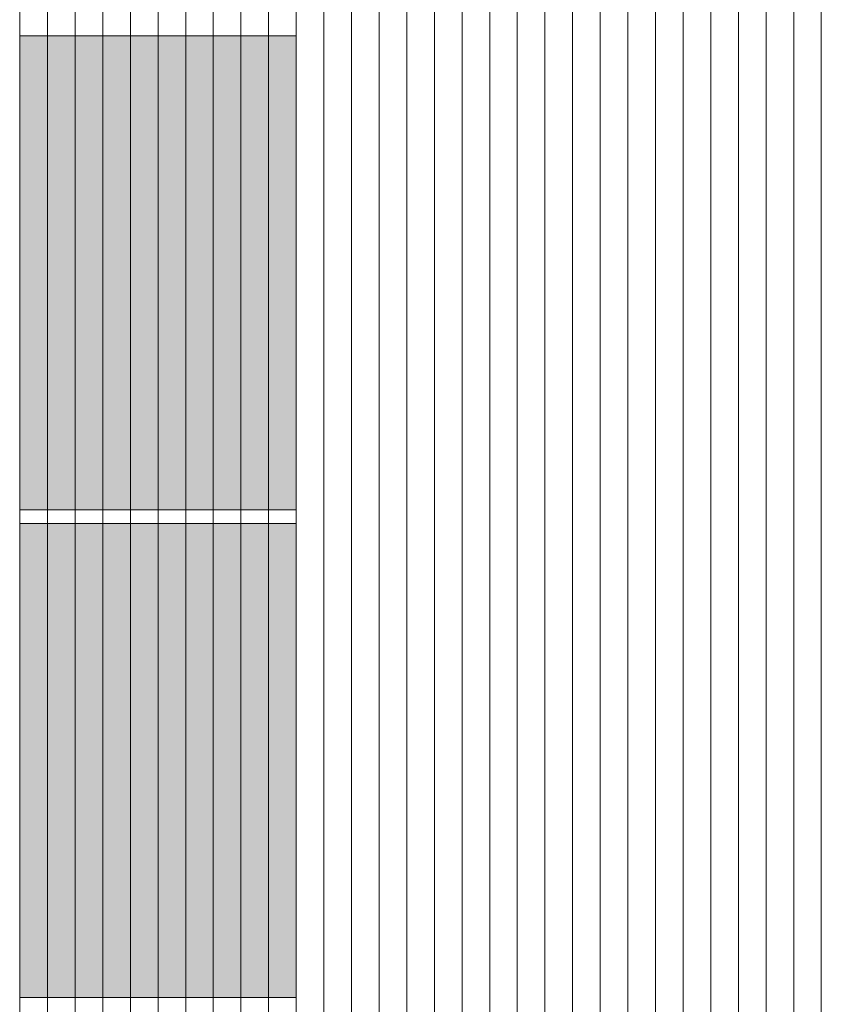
# Model space of a CAD drawing. Header units: millimetres. Extents: x 100377 to 139599, y -1988 to 13993.
# Tile 48 of 53: x 131962 to 134862, y 2417 to 5978. Entities that reach past the tile are written whole.
import ezdxf

# ---------------------------------------------------------------- set-up
doc = ezdxf.new("R2010")
doc.units = ezdxf.units.MM
doc.header["$MEASUREMENT"] = 0
for name, color, linetype, lineweight in [('Nowe_0_Nr_pióra__1', 7, 'Continuous', 13), ('Nowe_0_Nr_pióra__2', 251, 'Continuous', 13), ('Nowe_0_Nr_pióra__77', 2, 'Continuous', 15)]:
    doc.layers.add(name, color=color, linetype=linetype, lineweight=lineweight)

# ---------------------------------------------------------------- blocks, each defined once
blk = doc.blocks.new('*X2')
at = {"layer": 'Nowe_0_Nr_pióra__2', "color": 251, "linetype": 'Continuous', "lineweight": 13}
for p, q in [((131962.4, 6037), (131962.4, 5787)), ((131962.4, 6037), (131962.4, 5787)), ((132062.4, 6037), (132062.4, 5787)), ((132062.4, 6037), (132062.4, 5787)), ((132162.4, 6037), (132162.4, 5787)), ((132162.4, 6037), (132162.4, 5787)), ((132262.4, 6037), (132262.4, 5787)), ((132262.4, 6037), (132262.4, 5787)), ((132362.4, 6037), (132362.4, 5787)), ((132362.4, 6037), (132362.4, 5787)), ((132462.4, 6037), (132462.4, 5787)), ((132462.4, 6037), (132462.4, 5787)), ((132562.4, 6037), (132562.4, 5787)), ((132562.4, 6037), (132562.4, 5787)), ((132662.4, 6037), (132662.4, 5787)), ((132662.4, 6037), (132662.4, 5787)), ((132762.4, 6037), (132762.4, 5787)), ((132762.4, 6037), (132762.4, 5787)), ((132862.4, 6037), (132862.4, 5787)), ((132862.4, 6037), (132862.4, 5787)), ((132962.4, 6037), (132962.4, 5787)), ((132962.4, 6037), (132962.4, 5787)), ((133062.4, 6037), (133062.4, 5787)), ((133062.4, 6037), (133062.4, 5787)), ((133162.4, 6037), (133162.4, 5787)), ((133162.4, 6037), (133162.4, 5787)), ((133262.4, 6037), (133262.4, 5787)), ((133262.4, 6037), (133262.4, 5787)), ((133362.4, 6037), (133362.4, 5787)), ((133362.4, 6037), (133362.4, 5787)), ((133462.4, 6037), (133462.4, 5787)), ((133462.4, 6037), (133462.4, 5787)), ((133562.4, 6037), (133562.4, 5787)), ((133562.4, 6037), (133562.4, 5787)), ((133662.4, 6037), (133662.4, 5787)), ((133662.4, 6037), (133662.4, 5787)), ((133762.4, 6037), (133762.4, 5787)), ((133762.4, 6037), (133762.4, 5787)), ((133862.4, 6037), (133862.4, 5787)), ((133862.4, 6037), (133862.4, 5787)), ((133962.4, 6037), (133962.4, 5787)), ((133962.4, 6037), (133962.4, 5787)), ((134062.4, 6037), (134062.4, 5787)), ((134062.4, 6037), (134062.4, 5787)), ((134162.4, 6037), (134162.4, 5787)), ((134162.4, 6037), (134162.4, 5787)), ((134262.4, 6037), (134262.4, 5787)), ((134262.4, 6037), (134262.4, 5787)), ((134362.4, 6037), (134362.4, 5787)), ((134362.4, 6037), (134362.4, 5787)), ((134462.4, 6037), (134462.4, 5787)), ((134462.4, 6037), (134462.4, 5787)), ((134562.4, 6037), (134562.4, 5787)), ((134562.4, 6037), (134562.4, 5787)), ((134662.4, 6037), (134662.4, 5787)), ((134662.4, 6037), (134662.4, 5787)), ((134762.4, 6037), (134762.4, 5787)), ((134762.4, 6037), (134762.4, 5787)), ((134862.4, 6037), (134862.4, 5787)), ((134862.4, 6037), (134862.4, 5787)), ((131962.4, 5787), (131962.4, 5537)), ((131962.4, 5787), (131962.4, 5537)), ((132062.4, 5787), (132062.4, 5537)), ((132062.4, 5787), (132062.4, 5537)), ((132162.4, 5787), (132162.4, 5537)), ((132162.4, 5787), (132162.4, 5537)), ((132262.4, 5787), (132262.4, 5537)), ((132262.4, 5787), (132262.4, 5537)), ((132362.4, 5787), (132362.4, 5537)), ((132362.4, 5787), (132362.4, 5537)), ((132462.4, 5787), (132462.4, 5537)), ((132462.4, 5787), (132462.4, 5537)), ((132562.4, 5787), (132562.4, 5537)), ((132562.4, 5787), (132562.4, 5537)), ((132662.4, 5787), (132662.4, 5537)), ((132662.4, 5787), (132662.4, 5537)), ((132762.4, 5787), (132762.4, 5537)), ((132762.4, 5787), (132762.4, 5537)), ((132862.4, 5787), (132862.4, 5537)), ((132862.4, 5787), (132862.4, 5537)), ((132962.4, 5787), (132962.4, 5537)), ((132962.4, 5787), (132962.4, 5537)), ((133062.4, 5787), (133062.4, 5537)), ((133062.4, 5787), (133062.4, 5537)), ((133162.4, 5787), (133162.4, 5537)), ((133162.4, 5787), (133162.4, 5537)), ((133262.4, 5787), (133262.4, 5537)), ((133262.4, 5787), (133262.4, 5537)), ((133362.4, 5787), (133362.4, 5537)), ((133362.4, 5787), (133362.4, 5537)), ((133462.4, 5787), (133462.4, 5537)), ((133462.4, 5787), (133462.4, 5537)), ((133562.4, 5787), (133562.4, 5537)), ((133562.4, 5787), (133562.4, 5537)), ((133662.4, 5787), (133662.4, 5537)), ((133662.4, 5787), (133662.4, 5537)), ((133762.4, 5787), (133762.4, 5537)), ((133762.4, 5787), (133762.4, 5537)), ((133862.4, 5787), (133862.4, 5537)), ((133862.4, 5787), (133862.4, 5537)), ((133962.4, 5787), (133962.4, 5537)), ((133962.4, 5787), (133962.4, 5537)), ((134062.4, 5787), (134062.4, 5537)), ((134062.4, 5787), (134062.4, 5537)), ((134162.4, 5787), (134162.4, 5537)), ((134162.4, 5787), (134162.4, 5537)), ((134262.4, 5787), (134262.4, 5537)), ((134262.4, 5787), (134262.4, 5537)), ((134362.4, 5787), (134362.4, 5537)), ((134362.4, 5787), (134362.4, 5537)), ((134462.4, 5787), (134462.4, 5537)), ((134462.4, 5787), (134462.4, 5537)), ((134562.4, 5787), (134562.4, 5537)), ((134562.4, 5787), (134562.4, 5537)), ((134662.4, 5787), (134662.4, 5537)), ((134662.4, 5787), (134662.4, 5537)), ((134762.4, 5787), (134762.4, 5537)), ((134762.4, 5787), (134762.4, 5537)), ((134862.4, 5787), (134862.4, 5537)), ((134862.4, 5787), (134862.4, 5537)), ((131962.4, 5537), (131962.4, 5287)), ((131962.4, 5537), (131962.4, 5287)), ((132062.4, 5537), (132062.4, 5287)), ((132062.4, 5537), (132062.4, 5287)), ((132162.4, 5537), (132162.4, 5287)), ((132162.4, 5537), (132162.4, 5287)), ((132262.4, 5537), (132262.4, 5287)), ((132262.4, 5537), (132262.4, 5287)), ((132362.4, 5537), (132362.4, 5287)), ((132362.4, 5537), (132362.4, 5287)), ((132462.4, 5537), (132462.4, 5287)), ((132462.4, 5537), (132462.4, 5287)), ((132562.4, 5537), (132562.4, 5287)), ((132562.4, 5537), (132562.4, 5287)), ((132662.4, 5537), (132662.4, 5287)), ((132662.4, 5537), (132662.4, 5287)), ((132762.4, 5537), (132762.4, 5287)), ((132762.4, 5537), (132762.4, 5287)), ((132862.4, 5537), (132862.4, 5287)), ((132862.4, 5537), (132862.4, 5287)), ((132962.4, 5537), (132962.4, 5287)), ((132962.4, 5537), (132962.4, 5287)), ((133062.4, 5537), (133062.4, 5287)), ((133062.4, 5537), (133062.4, 5287)), ((133162.4, 5537), (133162.4, 5287)), ((133162.4, 5537), (133162.4, 5287)), ((133262.4, 5537), (133262.4, 5287)), ((133262.4, 5537), (133262.4, 5287)), ((133362.4, 5537), (133362.4, 5287)), ((133362.4, 5537), (133362.4, 5287)), ((133462.4, 5537), (133462.4, 5287)), ((133462.4, 5537), (133462.4, 5287)), ((133562.4, 5537), (133562.4, 5287)), ((133562.4, 5537), (133562.4, 5287)), ((133662.4, 5537), (133662.4, 5287)), ((133662.4, 5537), (133662.4, 5287)), ((133762.4, 5537), (133762.4, 5287)), ((133762.4, 5537), (133762.4, 5287)), ((133862.4, 5537), (133862.4, 5287)), ((133862.4, 5537), (133862.4, 5287)), ((133962.4, 5537), (133962.4, 5287)), ((133962.4, 5537), (133962.4, 5287)), ((134062.4, 5537), (134062.4, 5287)), ((134062.4, 5537), (134062.4, 5287)), ((134162.4, 5537), (134162.4, 5287)), ((134162.4, 5537), (134162.4, 5287)), ((134262.4, 5537), (134262.4, 5287)), ((134262.4, 5537), (134262.4, 5287)), ((134362.4, 5537), (134362.4, 5287)), ((134362.4, 5537), (134362.4, 5287)), ((134462.4, 5537), (134462.4, 5287)), ((134462.4, 5537), (134462.4, 5287)), ((134562.4, 5537), (134562.4, 5287)), ((134562.4, 5537), (134562.4, 5287)), ((134662.4, 5537), (134662.4, 5287)), ((134662.4, 5537), (134662.4, 5287)), ((134762.4, 5537), (134762.4, 5287)), ((134762.4, 5537), (134762.4, 5287)), ((134862.4, 5537), (134862.4, 5287)), ((134862.4, 5537), (134862.4, 5287)), ((131962.4, 5287), (131962.4, 5037)), ((131962.4, 5287), (131962.4, 5037)), ((132062.4, 5287), (132062.4, 5037)), ((132062.4, 5287), (132062.4, 5037)), ((132162.4, 5287), (132162.4, 5037)), ((132162.4, 5287), (132162.4, 5037)), ((132262.4, 5287), (132262.4, 5037)), ((132262.4, 5287), (132262.4, 5037)), ((132362.4, 5287), (132362.4, 5037)), ((132362.4, 5287), (132362.4, 5037)), ((132462.4, 5287), (132462.4, 5037)), ((132462.4, 5287), (132462.4, 5037)), ((132562.4, 5287), (132562.4, 5037)), ((132562.4, 5287), (132562.4, 5037)), ((132662.4, 5287), (132662.4, 5037)), ((132662.4, 5287), (132662.4, 5037)), ((132762.4, 5287), (132762.4, 5037)), ((132762.4, 5287), (132762.4, 5037)), ((132862.4, 5287), (132862.4, 5037)), ((132862.4, 5287), (132862.4, 5037)), ((132962.4, 5287), (132962.4, 5037)), ((132962.4, 5287), (132962.4, 5037)), ((133062.4, 5287), (133062.4, 5037)), ((133062.4, 5287), (133062.4, 5037)), ((133162.4, 5287), (133162.4, 5037)), ((133162.4, 5287), (133162.4, 5037)), ((133262.4, 5287), (133262.4, 5037)), ((133262.4, 5287), (133262.4, 5037)), ((133362.4, 5287), (133362.4, 5037)), ((133362.4, 5287), (133362.4, 5037)), ((133462.4, 5287), (133462.4, 5037)), ((133462.4, 5287), (133462.4, 5037)), ((133562.4, 5287), (133562.4, 5037)), ((133562.4, 5287), (133562.4, 5037)), ((133662.4, 5287), (133662.4, 5037)), ((133662.4, 5287), (133662.4, 5037)), ((133762.4, 5287), (133762.4, 5037)), ((133762.4, 5287), (133762.4, 5037)), ((133862.4, 5287), (133862.4, 5037)), ((133862.4, 5287), (133862.4, 5037)), ((133962.4, 5287), (133962.4, 5037)), ((133962.4, 5287), (133962.4, 5037)), ((134062.4, 5287), (134062.4, 5037)), ((134062.4, 5287), (134062.4, 5037)), ((134162.4, 5287), (134162.4, 5037)), ((134162.4, 5287), (134162.4, 5037)), ((134262.4, 5287), (134262.4, 5037)), ((134262.4, 5287), (134262.4, 5037)), ((134362.4, 5287), (134362.4, 5037)), ((134362.4, 5287), (134362.4, 5037)), ((134462.4, 5287), (134462.4, 5037)), ((134462.4, 5287), (134462.4, 5037)), ((134562.4, 5287), (134562.4, 5037)), ((134562.4, 5287), (134562.4, 5037)), ((134662.4, 5287), (134662.4, 5037)), ((134662.4, 5287), (134662.4, 5037)), ((134762.4, 5287), (134762.4, 5037)), ((134762.4, 5287), (134762.4, 5037)), ((134862.4, 5287), (134862.4, 5037)), ((134862.4, 5287), (134862.4, 5037)), ((131962.4, 5037), (131962.4, 4787)), ((131962.4, 5037), (131962.4, 4787)), ((132062.4, 5037), (132062.4, 4787)), ((132062.4, 5037), (132062.4, 4787)), ((132162.4, 5037), (132162.4, 4787)), ((132162.4, 5037), (132162.4, 4787)), ((132262.4, 5037), (132262.4, 4787)), ((132262.4, 5037), (132262.4, 4787)), ((132362.4, 5037), (132362.4, 4787)), ((132362.4, 5037), (132362.4, 4787)), ((132462.4, 5037), (132462.4, 4787)), ((132462.4, 5037), (132462.4, 4787)), ((132562.4, 5037), (132562.4, 4787)), ((132562.4, 5037), (132562.4, 4787)), ((132662.4, 5037), (132662.4, 4787)), ((132662.4, 5037), (132662.4, 4787)), ((132762.4, 5037), (132762.4, 4787)), ((132762.4, 5037), (132762.4, 4787)), ((132862.4, 5037), (132862.4, 4787)), ((132862.4, 5037), (132862.4, 4787)), ((132962.4, 5037), (132962.4, 4787)), ((132962.4, 5037), (132962.4, 4787)), ((133062.4, 5037), (133062.4, 4787)), ((133062.4, 5037), (133062.4, 4787)), ((133162.4, 5037), (133162.4, 4787)), ((133162.4, 5037), (133162.4, 4787)), ((133262.4, 5037), (133262.4, 4787)), ((133262.4, 5037), (133262.4, 4787)), ((133362.4, 5037), (133362.4, 4787)), ((133362.4, 5037), (133362.4, 4787)), ((133462.4, 5037), (133462.4, 4787)), ((133462.4, 5037), (133462.4, 4787)), ((133562.4, 5037), (133562.4, 4787)), ((133562.4, 5037), (133562.4, 4787)), ((133662.4, 5037), (133662.4, 4787)), ((133662.4, 5037), (133662.4, 4787)), ((133762.4, 5037), (133762.4, 4787)), ((133762.4, 5037), (133762.4, 4787)), ((133862.4, 5037), (133862.4, 4787)), ((133862.4, 5037), (133862.4, 4787)), ((133962.4, 5037), (133962.4, 4787)), ((133962.4, 5037), (133962.4, 4787)), ((134062.4, 5037), (134062.4, 4787)), ((134062.4, 5037), (134062.4, 4787)), ((134162.4, 5037), (134162.4, 4787)), ((134162.4, 5037), (134162.4, 4787)), ((134262.4, 5037), (134262.4, 4787)), ((134262.4, 5037), (134262.4, 4787)), ((134362.4, 5037), (134362.4, 4787)), ((134362.4, 5037), (134362.4, 4787)), ((134462.4, 5037), (134462.4, 4787)), ((134462.4, 5037), (134462.4, 4787)), ((134562.4, 5037), (134562.4, 4787)), ((134562.4, 5037), (134562.4, 4787)), ((134662.4, 5037), (134662.4, 4787)), ((134662.4, 5037), (134662.4, 4787)), ((134762.4, 5037), (134762.4, 4787)), ((134762.4, 5037), (134762.4, 4787)), ((134862.4, 5037), (134862.4, 4787)), ((134862.4, 5037), (134862.4, 4787)), ((131962.4, 4787), (131962.4, 4537)), ((131962.4, 4787), (131962.4, 4537)), ((132062.4, 4787), (132062.4, 4537)), ((132062.4, 4787), (132062.4, 4537)), ((132162.4, 4787), (132162.4, 4537)), ((132162.4, 4787), (132162.4, 4537)), ((132262.4, 4787), (132262.4, 4537)), ((132262.4, 4787), (132262.4, 4537)), ((132362.4, 4787), (132362.4, 4537)), ((132362.4, 4787), (132362.4, 4537)), ((132462.4, 4787), (132462.4, 4537)), ((132462.4, 4787), (132462.4, 4537)), ((132562.4, 4787), (132562.4, 4537)), ((132562.4, 4787), (132562.4, 4537)), ((132662.4, 4787), (132662.4, 4537)), ((132662.4, 4787), (132662.4, 4537)), ((132762.4, 4787), (132762.4, 4537)), ((132762.4, 4787), (132762.4, 4537)), ((132862.4, 4787), (132862.4, 4537)), ((132862.4, 4787), (132862.4, 4537)), ((132962.4, 4787), (132962.4, 4537)), ((132962.4, 4787), (132962.4, 4537)), ((133062.4, 4787), (133062.4, 4537)), ((133062.4, 4787), (133062.4, 4537)), ((133162.4, 4787), (133162.4, 4537)), ((133162.4, 4787), (133162.4, 4537)), ((133262.4, 4787), (133262.4, 4537)), ((133262.4, 4787), (133262.4, 4537)), ((133362.4, 4787), (133362.4, 4537)), ((133362.4, 4787), (133362.4, 4537)), ((133462.4, 4787), (133462.4, 4537)), ((133462.4, 4787), (133462.4, 4537)), ((133562.4, 4787), (133562.4, 4537)), ((133562.4, 4787), (133562.4, 4537)), ((133662.4, 4787), (133662.4, 4537)), ((133662.4, 4787), (133662.4, 4537)), ((133762.4, 4787), (133762.4, 4537)), ((133762.4, 4787), (133762.4, 4537)), ((133862.4, 4787), (133862.4, 4537)), ((133862.4, 4787), (133862.4, 4537)), ((133962.4, 4787), (133962.4, 4537)), ((133962.4, 4787), (133962.4, 4537)), ((134062.4, 4787), (134062.4, 4537)), ((134062.4, 4787), (134062.4, 4537)), ((134162.4, 4787), (134162.4, 4537)), ((134162.4, 4787), (134162.4, 4537)), ((134262.4, 4787), (134262.4, 4537)), ((134262.4, 4787), (134262.4, 4537)), ((134362.4, 4787), (134362.4, 4537)), ((134362.4, 4787), (134362.4, 4537)), ((134462.4, 4787), (134462.4, 4537)), ((134462.4, 4787), (134462.4, 4537)), ((134562.4, 4787), (134562.4, 4537)), ((134562.4, 4787), (134562.4, 4537)), ((134662.4, 4787), (134662.4, 4537)), ((134662.4, 4787), (134662.4, 4537)), ((134762.4, 4787), (134762.4, 4537)), ((134762.4, 4787), (134762.4, 4537)), ((134862.4, 4787), (134862.4, 4537)), ((134862.4, 4787), (134862.4, 4537)), ((131962.4, 4537), (131962.4, 4287)), ((131962.4, 4537), (131962.4, 4287)), ((132062.4, 4537), (132062.4, 4287)), ((132062.4, 4537), (132062.4, 4287)), ((132162.4, 4537), (132162.4, 4287)), ((132162.4, 4537), (132162.4, 4287)), ((132262.4, 4537), (132262.4, 4287)), ((132262.4, 4537), (132262.4, 4287)), ((132362.4, 4537), (132362.4, 4287)), ((132362.4, 4537), (132362.4, 4287)), ((132462.4, 4537), (132462.4, 4287)), ((132462.4, 4537), (132462.4, 4287)), ((132562.4, 4537), (132562.4, 4287)), ((132562.4, 4537), (132562.4, 4287)), ((132662.4, 4537), (132662.4, 4287)), ((132662.4, 4537), (132662.4, 4287)), ((132762.4, 4537), (132762.4, 4287)), ((132762.4, 4537), (132762.4, 4287)), ((132862.4, 4537), (132862.4, 4287)), ((132862.4, 4537), (132862.4, 4287)), ((132962.4, 4537), (132962.4, 4287)), ((132962.4, 4537), (132962.4, 4287)), ((133062.4, 4537), (133062.4, 4287)), ((133062.4, 4537), (133062.4, 4287)), ((133162.4, 4537), (133162.4, 4287)), ((133162.4, 4537), (133162.4, 4287)), ((133262.4, 4537), (133262.4, 4287)), ((133262.4, 4537), (133262.4, 4287)), ((133362.4, 4537), (133362.4, 4287)), ((133362.4, 4537), (133362.4, 4287)), ((133462.4, 4537), (133462.4, 4287)), ((133462.4, 4537), (133462.4, 4287)), ((133562.4, 4537), (133562.4, 4287)), ((133562.4, 4537), (133562.4, 4287)), ((133662.4, 4537), (133662.4, 4287)), ((133662.4, 4537), (133662.4, 4287)), ((133762.4, 4537), (133762.4, 4287)), ((133762.4, 4537), (133762.4, 4287)), ((133862.4, 4537), (133862.4, 4287)), ((133862.4, 4537), (133862.4, 4287)), ((133962.4, 4537), (133962.4, 4287)), ((133962.4, 4537), (133962.4, 4287)), ((134062.4, 4537), (134062.4, 4287)), ((134062.4, 4537), (134062.4, 4287)), ((134162.4, 4537), (134162.4, 4287)), ((134162.4, 4537), (134162.4, 4287)), ((134262.4, 4537), (134262.4, 4287)), ((134262.4, 4537), (134262.4, 4287)), ((134362.4, 4537), (134362.4, 4287)), ((134362.4, 4537), (134362.4, 4287)), ((134462.4, 4537), (134462.4, 4287)), ((134462.4, 4537), (134462.4, 4287)), ((134562.4, 4537), (134562.4, 4287)), ((134562.4, 4537), (134562.4, 4287)), ((134662.4, 4537), (134662.4, 4287)), ((134662.4, 4537), (134662.4, 4287)), ((134762.4, 4537), (134762.4, 4287)), ((134762.4, 4537), (134762.4, 4287)), ((134862.4, 4537), (134862.4, 4287)), ((134862.4, 4537), (134862.4, 4287)), ((131962.4, 4287), (131962.4, 4037)), ((131962.4, 4287), (131962.4, 4037)), ((132062.4, 4287), (132062.4, 4037)), ((132062.4, 4287), (132062.4, 4037)), ((132162.4, 4287), (132162.4, 4037)), ((132162.4, 4287), (132162.4, 4037)), ((132262.4, 4287), (132262.4, 4037)), ((132262.4, 4287), (132262.4, 4037)), ((132362.4, 4287), (132362.4, 4037)), ((132362.4, 4287), (132362.4, 4037)), ((132462.4, 4287), (132462.4, 4037)), ((132462.4, 4287), (132462.4, 4037)), ((132562.4, 4287), (132562.4, 4037)), ((132562.4, 4287), (132562.4, 4037)), ((132662.4, 4287), (132662.4, 4037)), ((132662.4, 4287), (132662.4, 4037)), ((132762.4, 4287), (132762.4, 4037)), ((132762.4, 4287), (132762.4, 4037)), ((132862.4, 4287), (132862.4, 4037)), ((132862.4, 4287), (132862.4, 4037)), ((132962.4, 4287), (132962.4, 4037)), ((132962.4, 4287), (132962.4, 4037)), ((133062.4, 4287), (133062.4, 4037)), ((133062.4, 4287), (133062.4, 4037)), ((133162.4, 4287), (133162.4, 4037)), ((133162.4, 4287), (133162.4, 4037)), ((133262.4, 4287), (133262.4, 4037)), ((133262.4, 4287), (133262.4, 4037)), ((133362.4, 4287), (133362.4, 4037)), ((133362.4, 4287), (133362.4, 4037)), ((133462.4, 4287), (133462.4, 4037)), ((133462.4, 4287), (133462.4, 4037)), ((133562.4, 4287), (133562.4, 4037)), ((133562.4, 4287), (133562.4, 4037)), ((133662.4, 4287), (133662.4, 4037)), ((133662.4, 4287), (133662.4, 4037)), ((133762.4, 4287), (133762.4, 4037)), ((133762.4, 4287), (133762.4, 4037)), ((133862.4, 4287), (133862.4, 4037)), ((133862.4, 4287), (133862.4, 4037)), ((133962.4, 4287), (133962.4, 4037)), ((133962.4, 4287), (133962.4, 4037)), ((134062.4, 4287), (134062.4, 4037)), ((134062.4, 4287), (134062.4, 4037)), ((134162.4, 4287), (134162.4, 4037)), ((134162.4, 4287), (134162.4, 4037)), ((134262.4, 4287), (134262.4, 4037)), ((134262.4, 4287), (134262.4, 4037)), ((134362.4, 4287), (134362.4, 4037)), ((134362.4, 4287), (134362.4, 4037)), ((134462.4, 4287), (134462.4, 4037)), ((134462.4, 4287), (134462.4, 4037)), ((134562.4, 4287), (134562.4, 4037)), ((134562.4, 4287), (134562.4, 4037)), ((134662.4, 4287), (134662.4, 4037)), ((134662.4, 4287), (134662.4, 4037)), ((134762.4, 4287), (134762.4, 4037)), ((134762.4, 4287), (134762.4, 4037)), ((134862.4, 4287), (134862.4, 4037)), ((134862.4, 4287), (134862.4, 4037)), ((131962.4, 4037), (131962.4, 3787)), ((131962.4, 4037), (131962.4, 3787)), ((132062.4, 4037), (132062.4, 3787)), ((132062.4, 4037), (132062.4, 3787)), ((132162.4, 4037), (132162.4, 3787)), ((132162.4, 4037), (132162.4, 3787)), ((132262.4, 4037), (132262.4, 3787)), ((132262.4, 4037), (132262.4, 3787)), ((132362.4, 4037), (132362.4, 3787)), ((132362.4, 4037), (132362.4, 3787)), ((132462.4, 4037), (132462.4, 3787)), ((132462.4, 4037), (132462.4, 3787)), ((132562.4, 4037), (132562.4, 3787)), ((132562.4, 4037), (132562.4, 3787)), ((132662.4, 4037), (132662.4, 3787)), ((132662.4, 4037), (132662.4, 3787)), ((132762.4, 4037), (132762.4, 3787)), ((132762.4, 4037), (132762.4, 3787)), ((132862.4, 4037), (132862.4, 3787)), ((132862.4, 4037), (132862.4, 3787)), ((132962.4, 4037), (132962.4, 3787)), ((132962.4, 4037), (132962.4, 3787)), ((133062.4, 4037), (133062.4, 3787)), ((133062.4, 4037), (133062.4, 3787)), ((133162.4, 4037), (133162.4, 3787)), ((133162.4, 4037), (133162.4, 3787)), ((133262.4, 4037), (133262.4, 3787)), ((133262.4, 4037), (133262.4, 3787)), ((133362.4, 4037), (133362.4, 3787)), ((133362.4, 4037), (133362.4, 3787)), ((133462.4, 4037), (133462.4, 3787)), ((133462.4, 4037), (133462.4, 3787)), ((133562.4, 4037), (133562.4, 3787)), ((133562.4, 4037), (133562.4, 3787)), ((133662.4, 4037), (133662.4, 3787)), ((133662.4, 4037), (133662.4, 3787)), ((133762.4, 4037), (133762.4, 3787)), ((133762.4, 4037), (133762.4, 3787)), ((133862.4, 4037), (133862.4, 3787)), ((133862.4, 4037), (133862.4, 3787)), ((133962.4, 4037), (133962.4, 3787)), ((133962.4, 4037), (133962.4, 3787)), ((134062.4, 4037), (134062.4, 3787)), ((134062.4, 4037), (134062.4, 3787)), ((134162.4, 4037), (134162.4, 3787)), ((134162.4, 4037), (134162.4, 3787)), ((134262.4, 4037), (134262.4, 3787)), ((134262.4, 4037), (134262.4, 3787)), ((134362.4, 4037), (134362.4, 3787)), ((134362.4, 4037), (134362.4, 3787)), ((134462.4, 4037), (134462.4, 3787)), ((134462.4, 4037), (134462.4, 3787)), ((134562.4, 4037), (134562.4, 3787)), ((134562.4, 4037), (134562.4, 3787)), ((134662.4, 4037), (134662.4, 3787)), ((134662.4, 4037), (134662.4, 3787)), ((134762.4, 4037), (134762.4, 3787)), ((134762.4, 4037), (134762.4, 3787)), ((134862.4, 4037), (134862.4, 3787)), ((134862.4, 4037), (134862.4, 3787)), ((131962.4, 3787), (131962.4, 3537)), ((131962.4, 3787), (131962.4, 3537)), ((132062.4, 3787), (132062.4, 3537)), ((132062.4, 3787), (132062.4, 3537)), ((132162.4, 3787), (132162.4, 3537)), ((132162.4, 3787), (132162.4, 3537)), ((132262.4, 3787), (132262.4, 3537)), ((132262.4, 3787), (132262.4, 3537)), ((132362.4, 3787), (132362.4, 3537)), ((132362.4, 3787), (132362.4, 3537)), ((132462.4, 3787), (132462.4, 3537)), ((132462.4, 3787), (132462.4, 3537)), ((132562.4, 3787), (132562.4, 3537)), ((132562.4, 3787), (132562.4, 3537)), ((132662.4, 3787), (132662.4, 3537)), ((132662.4, 3787), (132662.4, 3537)), ((132762.4, 3787), (132762.4, 3537)), ((132762.4, 3787), (132762.4, 3537)), ((132862.4, 3787), (132862.4, 3537)), ((132862.4, 3787), (132862.4, 3537)), ((132962.4, 3787), (132962.4, 3537)), ((132962.4, 3787), (132962.4, 3537)), ((133062.4, 3787), (133062.4, 3537)), ((133062.4, 3787), (133062.4, 3537)), ((133162.4, 3787), (133162.4, 3537)), ((133162.4, 3787), (133162.4, 3537)), ((133262.4, 3787), (133262.4, 3537)), ((133262.4, 3787), (133262.4, 3537)), ((133362.4, 3787), (133362.4, 3537)), ((133362.4, 3787), (133362.4, 3537)), ((133462.4, 3787), (133462.4, 3537)), ((133462.4, 3787), (133462.4, 3537)), ((133562.4, 3787), (133562.4, 3537)), ((133562.4, 3787), (133562.4, 3537)), ((133662.4, 3787), (133662.4, 3537)), ((133662.4, 3787), (133662.4, 3537)), ((133762.4, 3787), (133762.4, 3537)), ((133762.4, 3787), (133762.4, 3537)), ((133862.4, 3787), (133862.4, 3537)), ((133862.4, 3787), (133862.4, 3537)), ((133962.4, 3787), (133962.4, 3537)), ((133962.4, 3787), (133962.4, 3537)), ((134062.4, 3787), (134062.4, 3537)), ((134062.4, 3787), (134062.4, 3537)), ((134162.4, 3787), (134162.4, 3537)), ((134162.4, 3787), (134162.4, 3537)), ((134262.4, 3787), (134262.4, 3537)), ((134262.4, 3787), (134262.4, 3537)), ((134362.4, 3787), (134362.4, 3537)), ((134362.4, 3787), (134362.4, 3537)), ((134462.4, 3787), (134462.4, 3537)), ((134462.4, 3787), (134462.4, 3537)), ((134562.4, 3787), (134562.4, 3537)), ((134562.4, 3787), (134562.4, 3537)), ((134662.4, 3787), (134662.4, 3537)), ((134662.4, 3787), (134662.4, 3537)), ((134762.4, 3787), (134762.4, 3537)), ((134762.4, 3787), (134762.4, 3537)), ((134862.4, 3787), (134862.4, 3537)), ((134862.4, 3787), (134862.4, 3537)), ((131962.4, 3537), (131962.4, 3287)), ((131962.4, 3537), (131962.4, 3287)), ((132062.4, 3537), (132062.4, 3287)), ((132062.4, 3537), (132062.4, 3287)), ((132162.4, 3537), (132162.4, 3287)), ((132162.4, 3537), (132162.4, 3287)), ((132262.4, 3537), (132262.4, 3287)), ((132262.4, 3537), (132262.4, 3287)), ((132362.4, 3537), (132362.4, 3287)), ((132362.4, 3537), (132362.4, 3287)), ((132462.4, 3537), (132462.4, 3287)), ((132462.4, 3537), (132462.4, 3287)), ((132562.4, 3537), (132562.4, 3287)), ((132562.4, 3537), (132562.4, 3287)), ((132662.4, 3537), (132662.4, 3287)), ((132662.4, 3537), (132662.4, 3287)), ((132762.4, 3537), (132762.4, 3287)), ((132762.4, 3537), (132762.4, 3287)), ((132862.4, 3537), (132862.4, 3287)), ((132862.4, 3537), (132862.4, 3287)), ((132962.4, 3537), (132962.4, 3287)), ((132962.4, 3537), (132962.4, 3287)), ((133062.4, 3537), (133062.4, 3287)), ((133062.4, 3537), (133062.4, 3287)), ((133162.4, 3537), (133162.4, 3287)), ((133162.4, 3537), (133162.4, 3287)), ((133262.4, 3537), (133262.4, 3287)), ((133262.4, 3537), (133262.4, 3287)), ((133362.4, 3537), (133362.4, 3287)), ((133362.4, 3537), (133362.4, 3287)), ((133462.4, 3537), (133462.4, 3287)), ((133462.4, 3537), (133462.4, 3287)), ((133562.4, 3537), (133562.4, 3287)), ((133562.4, 3537), (133562.4, 3287)), ((133662.4, 3537), (133662.4, 3287)), ((133662.4, 3537), (133662.4, 3287)), ((133762.4, 3537), (133762.4, 3287)), ((133762.4, 3537), (133762.4, 3287)), ((133862.4, 3537), (133862.4, 3287)), ((133862.4, 3537), (133862.4, 3287)), ((133962.4, 3537), (133962.4, 3287)), ((133962.4, 3537), (133962.4, 3287)), ((134062.4, 3537), (134062.4, 3287)), ((134062.4, 3537), (134062.4, 3287)), ((134162.4, 3537), (134162.4, 3287)), ((134162.4, 3537), (134162.4, 3287)), ((134262.4, 3537), (134262.4, 3287)), ((134262.4, 3537), (134262.4, 3287)), ((134362.4, 3537), (134362.4, 3287)), ((134362.4, 3537), (134362.4, 3287)), ((134462.4, 3537), (134462.4, 3287)), ((134462.4, 3537), (134462.4, 3287)), ((134562.4, 3537), (134562.4, 3287)), ((134562.4, 3537), (134562.4, 3287)), ((134662.4, 3537), (134662.4, 3287)), ((134662.4, 3537), (134662.4, 3287)), ((134762.4, 3537), (134762.4, 3287)), ((134762.4, 3537), (134762.4, 3287)), ((134862.4, 3537), (134862.4, 3287)), ((134862.4, 3537), (134862.4, 3287)), ((131962.4, 3287), (131962.4, 3037)), ((131962.4, 3287), (131962.4, 3037)), ((132062.4, 3287), (132062.4, 3037)), ((132062.4, 3287), (132062.4, 3037)), ((132162.4, 3287), (132162.4, 3037)), ((132162.4, 3287), (132162.4, 3037)), ((132262.4, 3287), (132262.4, 3037)), ((132262.4, 3287), (132262.4, 3037)), ((132362.4, 3287), (132362.4, 3037)), ((132362.4, 3287), (132362.4, 3037)), ((132462.4, 3287), (132462.4, 3037)), ((132462.4, 3287), (132462.4, 3037)), ((132562.4, 3287), (132562.4, 3037)), ((132562.4, 3287), (132562.4, 3037)), ((132662.4, 3287), (132662.4, 3037)), ((132662.4, 3287), (132662.4, 3037)), ((132762.4, 3287), (132762.4, 3037)), ((132762.4, 3287), (132762.4, 3037)), ((132862.4, 3287), (132862.4, 3037)), ((132862.4, 3287), (132862.4, 3037)), ((132962.4, 3287), (132962.4, 3037)), ((132962.4, 3287), (132962.4, 3037)), ((133062.4, 3287), (133062.4, 3037)), ((133062.4, 3287), (133062.4, 3037)), ((133162.4, 3287), (133162.4, 3037)), ((133162.4, 3287), (133162.4, 3037)), ((133262.4, 3287), (133262.4, 3037)), ((133262.4, 3287), (133262.4, 3037)), ((133362.4, 3287), (133362.4, 3037)), ((133362.4, 3287), (133362.4, 3037)), ((133462.4, 3287), (133462.4, 3037)), ((133462.4, 3287), (133462.4, 3037)), ((133562.4, 3287), (133562.4, 3037)), ((133562.4, 3287), (133562.4, 3037)), ((133662.4, 3287), (133662.4, 3037)), ((133662.4, 3287), (133662.4, 3037)), ((133762.4, 3287), (133762.4, 3037)), ((133762.4, 3287), (133762.4, 3037)), ((133862.4, 3287), (133862.4, 3037)), ((133862.4, 3287), (133862.4, 3037)), ((133962.4, 3287), (133962.4, 3037)), ((133962.4, 3287), (133962.4, 3037)), ((134062.4, 3287), (134062.4, 3037)), ((134062.4, 3287), (134062.4, 3037)), ((134162.4, 3287), (134162.4, 3037)), ((134162.4, 3287), (134162.4, 3037)), ((134262.4, 3287), (134262.4, 3037)), ((134262.4, 3287), (134262.4, 3037)), ((134362.4, 3287), (134362.4, 3037)), ((134362.4, 3287), (134362.4, 3037)), ((134462.4, 3287), (134462.4, 3037)), ((134462.4, 3287), (134462.4, 3037)), ((134562.4, 3287), (134562.4, 3037)), ((134562.4, 3287), (134562.4, 3037)), ((134662.4, 3287), (134662.4, 3037)), ((134662.4, 3287), (134662.4, 3037)), ((134762.4, 3287), (134762.4, 3037)), ((134762.4, 3287), (134762.4, 3037)), ((134862.4, 3287), (134862.4, 3037)), ((134862.4, 3287), (134862.4, 3037)), ((131962.4, 3037), (131962.4, 2787)), ((131962.4, 3037), (131962.4, 2787)), ((132062.4, 3037), (132062.4, 2787)), ((132062.4, 3037), (132062.4, 2787)), ((132162.4, 3037), (132162.4, 2787)), ((132162.4, 3037), (132162.4, 2787)), ((132262.4, 3037), (132262.4, 2787)), ((132262.4, 3037), (132262.4, 2787)), ((132362.4, 3037), (132362.4, 2787)), ((132362.4, 3037), (132362.4, 2787)), ((132462.4, 3037), (132462.4, 2787)), ((132462.4, 3037), (132462.4, 2787)), ((132562.4, 3037), (132562.4, 2787)), ((132562.4, 3037), (132562.4, 2787)), ((132662.4, 3037), (132662.4, 2787)), ((132662.4, 3037), (132662.4, 2787)), ((132762.4, 3037), (132762.4, 2787)), ((132762.4, 3037), (132762.4, 2787)), ((132862.4, 3037), (132862.4, 2787)), ((132862.4, 3037), (132862.4, 2787)), ((132962.4, 3037), (132962.4, 2787)), ((132962.4, 3037), (132962.4, 2787)), ((133062.4, 3037), (133062.4, 2787)), ((133062.4, 3037), (133062.4, 2787)), ((133162.4, 3037), (133162.4, 2787)), ((133162.4, 3037), (133162.4, 2787)), ((133262.4, 3037), (133262.4, 2787)), ((133262.4, 3037), (133262.4, 2787)), ((133362.4, 3037), (133362.4, 2787)), ((133362.4, 3037), (133362.4, 2787)), ((133462.4, 3037), (133462.4, 2787)), ((133462.4, 3037), (133462.4, 2787)), ((133562.4, 3037), (133562.4, 2787)), ((133562.4, 3037), (133562.4, 2787)), ((133662.4, 3037), (133662.4, 2787)), ((133662.4, 3037), (133662.4, 2787)), ((133762.4, 3037), (133762.4, 2787)), ((133762.4, 3037), (133762.4, 2787)), ((133862.4, 3037), (133862.4, 2787)), ((133862.4, 3037), (133862.4, 2787)), ((133962.4, 3037), (133962.4, 2787)), ((133962.4, 3037), (133962.4, 2787)), ((134062.4, 3037), (134062.4, 2787)), ((134062.4, 3037), (134062.4, 2787)), ((134162.4, 3037), (134162.4, 2787)), ((134162.4, 3037), (134162.4, 2787)), ((134262.4, 3037), (134262.4, 2787)), ((134262.4, 3037), (134262.4, 2787)), ((134362.4, 3037), (134362.4, 2787)), ((134362.4, 3037), (134362.4, 2787)), ((134462.4, 3037), (134462.4, 2787)), ((134462.4, 3037), (134462.4, 2787)), ((134562.4, 3037), (134562.4, 2787)), ((134562.4, 3037), (134562.4, 2787)), ((134662.4, 3037), (134662.4, 2787)), ((134662.4, 3037), (134662.4, 2787)), ((134762.4, 3037), (134762.4, 2787)), ((134762.4, 3037), (134762.4, 2787)), ((134862.4, 3037), (134862.4, 2787)), ((134862.4, 3037), (134862.4, 2787)), ((131962.4, 2787), (131962.4, 2537)), ((131962.4, 2787), (131962.4, 2537)), ((132062.4, 2787), (132062.4, 2537)), ((132062.4, 2787), (132062.4, 2537)), ((132162.4, 2787), (132162.4, 2537)), ((132162.4, 2787), (132162.4, 2537)), ((132262.4, 2787), (132262.4, 2537)), ((132262.4, 2787), (132262.4, 2537)), ((132362.4, 2787), (132362.4, 2537)), ((132362.4, 2787), (132362.4, 2537)), ((132462.4, 2787), (132462.4, 2537)), ((132462.4, 2787), (132462.4, 2537)), ((132562.4, 2787), (132562.4, 2537)), ((132562.4, 2787), (132562.4, 2537)), ((132662.4, 2787), (132662.4, 2537)), ((132662.4, 2787), (132662.4, 2537)), ((132762.4, 2787), (132762.4, 2537)), ((132762.4, 2787), (132762.4, 2537)), ((132862.4, 2787), (132862.4, 2537)), ((132862.4, 2787), (132862.4, 2537)), ((132962.4, 2787), (132962.4, 2537)), ((132962.4, 2787), (132962.4, 2537)), ((133062.4, 2787), (133062.4, 2537)), ((133062.4, 2787), (133062.4, 2537)), ((133162.4, 2787), (133162.4, 2537)), ((133162.4, 2787), (133162.4, 2537)), ((133262.4, 2787), (133262.4, 2537)), ((133262.4, 2787), (133262.4, 2537)), ((133362.4, 2787), (133362.4, 2537)), ((133362.4, 2787), (133362.4, 2537)), ((133462.4, 2787), (133462.4, 2537)), ((133462.4, 2787), (133462.4, 2537)), ((133562.4, 2787), (133562.4, 2537)), ((133562.4, 2787), (133562.4, 2537)), ((133662.4, 2787), (133662.4, 2537)), ((133662.4, 2787), (133662.4, 2537)), ((133762.4, 2787), (133762.4, 2537)), ((133762.4, 2787), (133762.4, 2537)), ((133862.4, 2787), (133862.4, 2537)), ((133862.4, 2787), (133862.4, 2537)), ((133962.4, 2787), (133962.4, 2537)), ((133962.4, 2787), (133962.4, 2537)), ((134062.4, 2787), (134062.4, 2537)), ((134062.4, 2787), (134062.4, 2537)), ((134162.4, 2787), (134162.4, 2537)), ((134162.4, 2787), (134162.4, 2537)), ((134262.4, 2787), (134262.4, 2537)), ((134262.4, 2787), (134262.4, 2537)), ((134362.4, 2787), (134362.4, 2537)), ((134362.4, 2787), (134362.4, 2537)), ((134462.4, 2787), (134462.4, 2537)), ((134462.4, 2787), (134462.4, 2537)), ((134562.4, 2787), (134562.4, 2537)), ((134562.4, 2787), (134562.4, 2537)), ((134662.4, 2787), (134662.4, 2537)), ((134662.4, 2787), (134662.4, 2537)), ((134762.4, 2787), (134762.4, 2537)), ((134762.4, 2787), (134762.4, 2537)), ((134862.4, 2787), (134862.4, 2537)), ((134862.4, 2787), (134862.4, 2537)), ((131962.4, 2537), (131962.4, 2287)), ((131962.4, 2537), (131962.4, 2287)), ((132062.4, 2537), (132062.4, 2287)), ((132062.4, 2537), (132062.4, 2287)), ((132162.4, 2537), (132162.4, 2287)), ((132162.4, 2537), (132162.4, 2287)), ((132262.4, 2537), (132262.4, 2287)), ((132262.4, 2537), (132262.4, 2287)), ((132362.4, 2537), (132362.4, 2287)), ((132362.4, 2537), (132362.4, 2287)), ((132462.4, 2537), (132462.4, 2287)), ((132462.4, 2537), (132462.4, 2287)), ((132562.4, 2537), (132562.4, 2287)), ((132562.4, 2537), (132562.4, 2287)), ((132662.4, 2537), (132662.4, 2287)), ((132662.4, 2537), (132662.4, 2287)), ((132762.4, 2537), (132762.4, 2287)), ((132762.4, 2537), (132762.4, 2287)), ((132862.4, 2537), (132862.4, 2287)), ((132862.4, 2537), (132862.4, 2287)), ((132962.4, 2537), (132962.4, 2287)), ((132962.4, 2537), (132962.4, 2287)), ((133062.4, 2537), (133062.4, 2287)), ((133062.4, 2537), (133062.4, 2287)), ((133162.4, 2537), (133162.4, 2287)), ((133162.4, 2537), (133162.4, 2287)), ((133262.4, 2537), (133262.4, 2287)), ((133262.4, 2537), (133262.4, 2287)), ((133362.4, 2537), (133362.4, 2287)), ((133362.4, 2537), (133362.4, 2287)), ((133462.4, 2537), (133462.4, 2287)), ((133462.4, 2537), (133462.4, 2287)), ((133562.4, 2537), (133562.4, 2287)), ((133562.4, 2537), (133562.4, 2287)), ((133662.4, 2537), (133662.4, 2287)), ((133662.4, 2537), (133662.4, 2287)), ((133762.4, 2537), (133762.4, 2287)), ((133762.4, 2537), (133762.4, 2287)), ((133862.4, 2537), (133862.4, 2287)), ((133862.4, 2537), (133862.4, 2287)), ((133962.4, 2537), (133962.4, 2287)), ((133962.4, 2537), (133962.4, 2287)), ((134062.4, 2537), (134062.4, 2287)), ((134062.4, 2537), (134062.4, 2287)), ((134162.4, 2537), (134162.4, 2287)), ((134162.4, 2537), (134162.4, 2287)), ((134262.4, 2537), (134262.4, 2287)), ((134262.4, 2537), (134262.4, 2287)), ((134362.4, 2537), (134362.4, 2287)), ((134362.4, 2537), (134362.4, 2287)), ((134462.4, 2537), (134462.4, 2287)), ((134462.4, 2537), (134462.4, 2287)), ((134562.4, 2537), (134562.4, 2287)), ((134562.4, 2537), (134562.4, 2287)), ((134662.4, 2537), (134662.4, 2287)), ((134662.4, 2537), (134662.4, 2287)), ((134762.4, 2537), (134762.4, 2287)), ((134762.4, 2537), (134762.4, 2287)), ((134862.4, 2537), (134862.4, 2287)), ((134862.4, 2537), (134862.4, 2287))]:
    blk.add_line(p, q, dxfattribs=at)
blk = doc.blocks.new('Wypełnienie_1_1', base_point=(0, 0))
at = {"layer": 'Nowe_0_Nr_pióra__2', "color": 251, "linetype": 'Continuous', "lineweight": 13}
blk.add_blockref('*X2', (0, 0), dxfattribs=at)

msp = doc.modelspace()

# ---------------------------------------------------------------- hatches: boundary and pattern name
at = {"layer": 'Nowe_0_Nr_pióra__77', "linetype": 'Continuous', "lineweight": 0}
for points in [[(131961.8, 5919.3), (131961.8, 4844.1), (131961.8, 4219.3), (131961.8, 4205.7), (132961.7, 4205.7), (132961.7, 4844.1), (132961.7, 5919.3)], [(131961.8, 4155.7), (131961.8, 3080.5), (131961.8, 2455.7), (131961.8, 2442), (132961.7, 2442), (132961.7, 3080.5), (132961.7, 4155.7)]]:
    msp.add_hatch(color=54, dxfattribs=at).paths.add_polyline_path(points)

# ---------------------------------------------------------------- linework, layer by layer
at = {"layer": 'Nowe_0_Nr_pióra__1', "color": 7, "linetype": 'Continuous', "lineweight": 13, "flags": 128}
for points in [[(131961.8, 5919.3), (131961.8, 4844.1), (131961.8, 4219.3), (131961.8, 4205.7), (132961.7, 4205.7), (132961.7, 4844.1), (132961.7, 5919.3)], [(131961.8, 4155.7), (131961.8, 3080.5), (131961.8, 2455.7), (131961.8, 2442), (132961.7, 2442), (132961.7, 3080.5), (132961.7, 4155.7)]]:
    msp.add_lwpolyline(points, close=True, dxfattribs=at)

# ---------------------------------------------------------------- block references
at = {"layer": 'Nowe_0_Nr_pióra__2', "color": 251, "linetype": 'Continuous', "lineweight": 13}
msp.add_blockref('Wypełnienie_1_1', (0, 0), dxfattribs=at)

doc.saveas('drawing.dxf')
